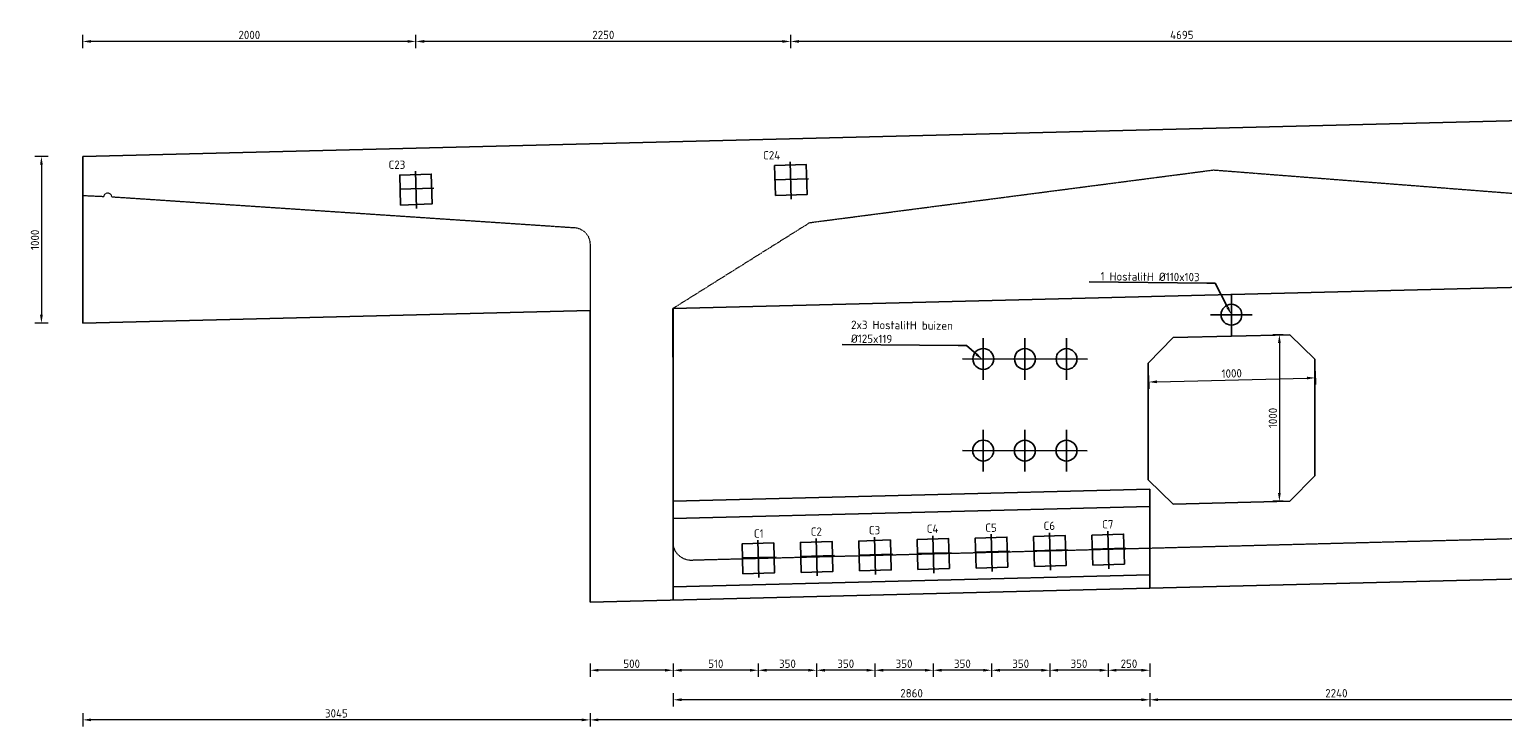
# Model space of a CAD drawing. Header units: millimetres. Extents: x -8028558 to 327273, y -63352 to 83293.
# Tile 91 of 195: x 100334 to 109176, y 3595 to 7779. Entities that reach past the tile are written whole.
import ezdxf
from ezdxf import colors
from ezdxf.entities.mleader import LeaderData, LeaderLine
from ezdxf.math import Vec2, Vec3

# ---------------------------------------------------------------- set-up
doc = ezdxf.new("R2010")
doc.units = ezdxf.units.MM
doc.linetypes.add('ZZ-HIDDEN-SO', pattern=[4, 2, -2])
for name, color, linetype, lineweight in [('B-CO-BC-BETONVORM-GD', 90, 'Continuous', 25), ('B-CO-BC-BETONVORM-GN', 10, 'ZZ-HIDDEN-SO', 13), ('B-CO-BC-BETONVORM-M', 7, 'Continuous', 18), ('B-CO-BC-BETONVORM_GEWAPEND-T70', 210, 'Continuous', 70), ('B-CO-BC-VOORSPANNING-GD', 200, 'Continuous', 25), ('X-XX-AL-M', 7, 'Continuous', 18), ('X-XX-AL-VERWIJZING-T25', 7, 'Continuous', 25)]:
    doc.layers.add(name, color=color, linetype=linetype, lineweight=lineweight)
doc.styles.add('NLCS-ISO-MM20-T25', font='NLCS-ISO.ttf', dxfattribs={"height": 50})
doc.dimstyles.new('NLCS-MM20-T25-PIJL_L0_H0', dxfattribs={"dimscale": 20, "dimtxt": 2.5, "dimasz": 2.5, "dimexe": 2, "dimexo": 2, "dimgap": 0.7, "dimtad": 1, "dimdec": 0, "dimzin": 0, "dimdsep": 46, "dimtxsty": 'NLCS-ISO-MM20-T25', "dimcen": 0, "dimdle": 2, "dimclrd": 256, "dimclre": 256, "dimclrt": 256, "dimadec": 0, "dimazin": 0, "dimtfac": 1, "dimtdec": 3, "dimtofl": 0, "dimtmove": 0, "dimatfit": 3, "dimfxl": 2, "dimfxlon": 1, "dimtfillclr": 256, "dimtolj": 1, "dimtzin": 0, "dimlwd": -1, "dimlwe": -1, "dimarcsym": 0})
doc.dimstyles.new('NLCS-MM20-T25-PIJL_L0_H4', dxfattribs={"dimscale": 20, "dimtxt": 2.5, "dimasz": 2.5, "dimexe": 2, "dimexo": 2, "dimgap": 0.7, "dimtad": 1, "dimdec": 0, "dimzin": 0, "dimdsep": 46, "dimtxsty": 'NLCS-ISO-MM20-T25', "dimcen": 0, "dimdle": 2, "dimclrd": 256, "dimclre": 256, "dimclrt": 256, "dimadec": 4, "dimazin": 0, "dimtfac": 1, "dimtdec": 3, "dimtofl": 0, "dimtmove": 0, "dimatfit": 3, "dimfxl": 2, "dimfxlon": 1, "dimtfillclr": 256, "dimtolj": 1, "dimtzin": 0, "dimlwd": -1, "dimlwe": -1, "dimarcsym": 0})

# ---------------------------------------------------------------- blocks, each defined once
blk = doc.blocks.new('*D1530')
at = {"layer": 'B-CO-BC-BETONVORM-M', "transparency": 16777216}
for p, q in [((104903.7, 7667.2), (104903.7, 7747.2)), ((109548.7, 7707.2), (104953.7, 7707.2)), ((109598.7, 7667.2), (109598.7, 7747.2))]:
    blk.add_line(p, q, dxfattribs=at)
for points in [[(104953.7, 7715.5), (104953.7, 7698.9), (104903.7, 7707.2)], [(109548.7, 7715.5), (109548.7, 7698.9), (109598.7, 7707.2)]]:
    blk.add_solid(points, dxfattribs=at)
at = {"layer": 'B-CO-BC-BETONVORM-M', "transparency": 16777216, "insert": (107251.2, 7746.2), "char_height": 50, "attachment_point": 5, "style": 'NLCS-ISO-MM20-T25'}
blk.add_mtext('\\A1;4695', dxfattribs=at)
blk = doc.blocks.new('*D1531')
at = {"layer": 'B-CO-BC-BETONVORM-M', "transparency": 16777216}
for p, q in [((102653.6, 7667.3), (102653.6, 7747.3)), ((104853.7, 7707.3), (102703.6, 7707.3)), ((104903.7, 7667.3), (104903.7, 7747.3))]:
    blk.add_line(p, q, dxfattribs=at)
for points in [[(102703.6, 7715.6), (102703.6, 7699), (102653.6, 7707.3)], [(104853.7, 7715.6), (104853.7, 7699), (104903.7, 7707.3)]]:
    blk.add_solid(points, dxfattribs=at)
at = {"layer": 'B-CO-BC-BETONVORM-M', "transparency": 16777216, "insert": (103778.7, 7746.3), "char_height": 50, "attachment_point": 5, "style": 'NLCS-ISO-MM20-T25'}
blk.add_mtext('\\A1;2250', dxfattribs=at)
blk = doc.blocks.new('*D1532')
at = {"layer": 'B-CO-BC-BETONVORM-M', "transparency": 16777216}
for p, q in [((100653.9, 7667.3), (100653.9, 7747.3)), ((102603.6, 7707.3), (100703.9, 7707.3)), ((102653.6, 7667.3), (102653.6, 7747.3))]:
    blk.add_line(p, q, dxfattribs=at)
for points in [[(100703.9, 7715.6), (100703.9, 7699), (100653.9, 7707.3)], [(102603.6, 7715.6), (102603.6, 7699), (102653.6, 7707.3)]]:
    blk.add_solid(points, dxfattribs=at)
at = {"layer": 'B-CO-BC-BETONVORM-M', "transparency": 16777216, "insert": (101653.8, 7746.3), "char_height": 50, "attachment_point": 5, "style": 'NLCS-ISO-MM20-T25'}
blk.add_mtext('\\A1;2000', dxfattribs=at)
blk = doc.blocks.new('*D1568')
at = {"layer": 'B-CO-BC-BETONVORM-M', "transparency": 16777216}
for p, q in [((106808.9, 3973.2), (106808.9, 3893.2)), ((107008.9, 3933.2), (106858.9, 3933.2)), ((107058.9, 3973.2), (107058.9, 3893.2))]:
    blk.add_line(p, q, dxfattribs=at)
for points in [[(106858.9, 3941.5), (106858.9, 3924.9), (106808.9, 3933.2)], [(107008.9, 3941.5), (107008.9, 3924.9), (107058.9, 3933.2)]]:
    blk.add_solid(points, dxfattribs=at)
at = {"layer": 'B-CO-BC-BETONVORM-M', "transparency": 16777216, "insert": (106933.9, 3972.2), "char_height": 50, "attachment_point": 5, "style": 'NLCS-ISO-MM20-T25'}
blk.add_mtext('\\A1;250', dxfattribs=at)
blk = doc.blocks.new('*D1560')
at = {"layer": 'B-CO-BC-BETONVORM-M', "transparency": 16777216}
for p, q in [((106458.9, 3973.2), (106458.9, 3893.2)), ((106758.9, 3933.2), (106508.9, 3933.2)), ((106808.9, 3973.2), (106808.9, 3893.2))]:
    blk.add_line(p, q, dxfattribs=at)
for points in [[(106508.9, 3941.5), (106508.9, 3924.9), (106458.9, 3933.2)], [(106758.9, 3941.5), (106758.9, 3924.9), (106808.9, 3933.2)]]:
    blk.add_solid(points, dxfattribs=at)
at = {"layer": 'B-CO-BC-BETONVORM-M', "transparency": 16777216, "insert": (106633.9, 3972.2), "char_height": 50, "attachment_point": 5, "style": 'NLCS-ISO-MM20-T25'}
blk.add_mtext('\\A1;350', dxfattribs=at)
blk = doc.blocks.new('*D1561')
at = {"layer": 'B-CO-BC-BETONVORM-M', "transparency": 16777216}
for p, q in [((106108.9, 3973.2), (106108.9, 3893.2)), ((106408.9, 3933.2), (106158.9, 3933.2)), ((106458.9, 3973.2), (106458.9, 3893.2))]:
    blk.add_line(p, q, dxfattribs=at)
for points in [[(106158.9, 3941.5), (106158.9, 3924.9), (106108.9, 3933.2)], [(106408.9, 3941.5), (106408.9, 3924.9), (106458.9, 3933.2)]]:
    blk.add_solid(points, dxfattribs=at)
at = {"layer": 'B-CO-BC-BETONVORM-M', "transparency": 16777216, "insert": (106283.9, 3972.2), "char_height": 50, "attachment_point": 5, "style": 'NLCS-ISO-MM20-T25'}
blk.add_mtext('\\A1;350', dxfattribs=at)
blk = doc.blocks.new('*D1562')
at = {"layer": 'B-CO-BC-BETONVORM-M', "transparency": 16777216}
for p, q in [((105758.9, 3973.2), (105758.9, 3893.2)), ((106058.9, 3933.2), (105808.9, 3933.2)), ((106108.9, 3973.2), (106108.9, 3893.2))]:
    blk.add_line(p, q, dxfattribs=at)
for points in [[(105808.9, 3941.5), (105808.9, 3924.9), (105758.9, 3933.2)], [(106058.9, 3941.5), (106058.9, 3924.9), (106108.9, 3933.2)]]:
    blk.add_solid(points, dxfattribs=at)
at = {"layer": 'B-CO-BC-BETONVORM-M', "transparency": 16777216, "insert": (105933.9, 3972.2), "char_height": 50, "attachment_point": 5, "style": 'NLCS-ISO-MM20-T25'}
blk.add_mtext('\\A1;350', dxfattribs=at)
blk = doc.blocks.new('*D1563')
at = {"layer": 'B-CO-BC-BETONVORM-M', "transparency": 16777216}
for p, q in [((105408.9, 3973.2), (105408.9, 3893.2)), ((105708.9, 3933.2), (105458.9, 3933.2)), ((105758.9, 3973.2), (105758.9, 3893.2))]:
    blk.add_line(p, q, dxfattribs=at)
for points in [[(105458.9, 3941.5), (105458.9, 3924.9), (105408.9, 3933.2)], [(105708.9, 3941.5), (105708.9, 3924.9), (105758.9, 3933.2)]]:
    blk.add_solid(points, dxfattribs=at)
at = {"layer": 'B-CO-BC-BETONVORM-M', "transparency": 16777216, "insert": (105583.9, 3972.2), "char_height": 50, "attachment_point": 5, "style": 'NLCS-ISO-MM20-T25'}
blk.add_mtext('\\A1;350', dxfattribs=at)
blk = doc.blocks.new('*D1564')
at = {"layer": 'B-CO-BC-BETONVORM-M', "transparency": 16777216}
for p, q in [((105058.9, 3973.2), (105058.9, 3893.2)), ((105358.9, 3933.2), (105108.9, 3933.2)), ((105408.9, 3973.2), (105408.9, 3893.2))]:
    blk.add_line(p, q, dxfattribs=at)
for points in [[(105108.9, 3941.5), (105108.9, 3924.9), (105058.9, 3933.2)], [(105358.9, 3941.5), (105358.9, 3924.9), (105408.9, 3933.2)]]:
    blk.add_solid(points, dxfattribs=at)
at = {"layer": 'B-CO-BC-BETONVORM-M', "transparency": 16777216, "insert": (105233.9, 3972.2), "char_height": 50, "attachment_point": 5, "style": 'NLCS-ISO-MM20-T25'}
blk.add_mtext('\\A1;350', dxfattribs=at)
blk = doc.blocks.new('*D1565')
at = {"layer": 'B-CO-BC-BETONVORM-M', "transparency": 16777216}
for p, q in [((104708.9, 3973.2), (104708.9, 3893.2)), ((105008.9, 3933.2), (104758.9, 3933.2)), ((105058.9, 3973.2), (105058.9, 3893.2))]:
    blk.add_line(p, q, dxfattribs=at)
for points in [[(104758.9, 3941.5), (104758.9, 3924.9), (104708.9, 3933.2)], [(105008.9, 3941.5), (105008.9, 3924.9), (105058.9, 3933.2)]]:
    blk.add_solid(points, dxfattribs=at)
at = {"layer": 'B-CO-BC-BETONVORM-M', "transparency": 16777216, "insert": (104883.9, 3972.2), "char_height": 50, "attachment_point": 5, "style": 'NLCS-ISO-MM20-T25'}
blk.add_mtext('\\A1;350', dxfattribs=at)
blk = doc.blocks.new('*D1544')
at = {"layer": 'B-CO-BC-BETONVORM-M', "transparency": 16777216}
for p, q in [((104198.9, 3973.2), (104198.9, 3893.2)), ((104658.9, 3933.2), (104248.9, 3933.2)), ((104708.9, 3973.2), (104708.9, 3893.2))]:
    blk.add_line(p, q, dxfattribs=at)
for points in [[(104248.9, 3941.5), (104248.9, 3924.9), (104198.9, 3933.2)], [(104658.9, 3941.5), (104658.9, 3924.9), (104708.9, 3933.2)]]:
    blk.add_solid(points, dxfattribs=at)
at = {"layer": 'B-CO-BC-BETONVORM-M', "transparency": 16777216, "insert": (104453.9, 3972.2), "char_height": 50, "attachment_point": 5, "style": 'NLCS-ISO-MM20-T25'}
blk.add_mtext('\\A1;510', dxfattribs=at)
blk = doc.blocks.new('*D1545')
at = {"layer": 'B-CO-BC-BETONVORM-M', "transparency": 16777216}
for p, q in [((103698.9, 3973.2), (103698.9, 3893.2)), ((104148.9, 3933.2), (103748.9, 3933.2)), ((104198.9, 3973.2), (104198.9, 3893.2))]:
    blk.add_line(p, q, dxfattribs=at)
for points in [[(103748.9, 3941.5), (103748.9, 3924.9), (103698.9, 3933.2)], [(104148.9, 3941.5), (104148.9, 3924.9), (104198.9, 3933.2)]]:
    blk.add_solid(points, dxfattribs=at)
at = {"layer": 'B-CO-BC-BETONVORM-M', "transparency": 16777216, "insert": (103948.9, 3972.2), "char_height": 50, "attachment_point": 5, "style": 'NLCS-ISO-MM20-T25'}
blk.add_mtext('\\A1;500', dxfattribs=at)
blk = doc.blocks.new('*D1546')
at = {"layer": 'B-CO-BC-BETONVORM-M', "transparency": 16777216}
for p, q in [((103698.9, 3675.4), (103698.9, 3595.4)), ((118448.9, 3635.4), (103748.9, 3635.4)), ((118498.9, 3675.4), (118498.9, 3595.4))]:
    blk.add_line(p, q, dxfattribs=at)
for points in [[(103748.9, 3643.7), (103748.9, 3627.1), (103698.9, 3635.4)], [(118448.9, 3643.7), (118448.9, 3627.1), (118498.9, 3635.4)]]:
    blk.add_solid(points, dxfattribs=at)
at = {"layer": 'B-CO-BC-BETONVORM-M', "transparency": 16777216, "insert": (111098.9, 3674.4), "char_height": 50, "attachment_point": 5, "style": 'NLCS-ISO-MM20-T25'}
blk.add_mtext('\\A1;14800', dxfattribs=at)
blk = doc.blocks.new('*D1547')
at = {"layer": 'B-CO-BC-BETONVORM-M', "transparency": 16777216}
for p, q in [((100653.9, 3675.4), (100653.9, 3595.4)), ((103648.9, 3635.4), (100703.9, 3635.4)), ((103698.9, 3675.4), (103698.9, 3595.4))]:
    blk.add_line(p, q, dxfattribs=at)
for points in [[(100703.9, 3643.7), (100703.9, 3627.1), (100653.9, 3635.4)], [(103648.9, 3643.7), (103648.9, 3627.1), (103698.9, 3635.4)]]:
    blk.add_solid(points, dxfattribs=at)
at = {"layer": 'B-CO-BC-BETONVORM-M', "transparency": 16777216, "insert": (102176.4, 3674.4), "char_height": 50, "attachment_point": 5, "style": 'NLCS-ISO-MM20-T25'}
blk.add_mtext('\\A1;3045', dxfattribs=at)
blk = doc.blocks.new('*D1538')
at = {"layer": 'X-XX-AL-M', "transparency": 16777216}
for p, q in [((107058.9, 3796.1), (107058.9, 3716.1)), ((109248.9, 3756.1), (107108.9, 3756.1)), ((109298.9, 3796.1), (109298.9, 3716.1))]:
    blk.add_line(p, q, dxfattribs=at)
for points in [[(107108.9, 3764.5), (107108.9, 3747.8), (107058.9, 3756.1)], [(109248.9, 3764.5), (109248.9, 3747.8), (109298.9, 3756.1)]]:
    blk.add_solid(points, dxfattribs=at)
at = {"layer": 'X-XX-AL-M', "transparency": 16777216, "insert": (108178.9, 3795.1), "char_height": 50, "attachment_point": 5, "style": 'NLCS-ISO-MM20-T25'}
blk.add_mtext('\\A1;2240', dxfattribs=at)
blk = doc.blocks.new('*D1539')
at = {"layer": 'X-XX-AL-M', "transparency": 16777216}
for p, q in [((104198.9, 3796.1), (104198.9, 3716.1)), ((107008.9, 3756.1), (104248.9, 3756.1)), ((107058.9, 3796.1), (107058.9, 3716.1))]:
    blk.add_line(p, q, dxfattribs=at)
for points in [[(104248.9, 3764.5), (104248.9, 3747.8), (104198.9, 3756.1)], [(107008.9, 3764.5), (107008.9, 3747.8), (107058.9, 3756.1)]]:
    blk.add_solid(points, dxfattribs=at)
at = {"layer": 'X-XX-AL-M', "transparency": 16777216, "insert": (105628.9, 3795.1), "char_height": 50, "attachment_point": 5, "style": 'NLCS-ISO-MM20-T25'}
blk.add_mtext('\\A1;2860', dxfattribs=at)
blk = doc.blocks.new('*D1569')
at = {"layer": 'X-XX-AL-M', "transparency": 16777216}
for p, q in [((100446, 7016.7), (100366, 7016.7)), ((100406, 6966.7), (100406, 6066.7)), ((100446, 6016.7), (100366, 6016.7))]:
    blk.add_line(p, q, dxfattribs=at)
for points in [[(100397.6, 6966.7), (100414.3, 6966.7), (100406, 7016.7)], [(100397.6, 6066.7), (100414.3, 6066.7), (100406, 6016.7)]]:
    blk.add_solid(points, dxfattribs=at)
at = {"layer": 'X-XX-AL-M', "transparency": 16777216, "insert": (100367, 6516.7), "char_height": 50, "attachment_point": 5, "rotation": 90, "style": 'NLCS-ISO-MM20-T25'}
blk.add_mtext('\\A1;1000', dxfattribs=at)
blk = doc.blocks.new('*D1898')
at = {"layer": 'X-XX-AL-M', "transparency": 16777216}
for p, q in [((107050.7, 5703.1), (107052.7, 5623.1)), ((107101.7, 5664.4), (108001.8, 5686.9)), ((108050.7, 5728.1), (108052.7, 5648.1))]:
    blk.add_line(p, q, dxfattribs=at)
for points in [[(107101.5, 5672.7), (107101.9, 5656.1), (107051.7, 5663.1)], [(108001.6, 5695.2), (108002, 5678.6), (108051.7, 5688.1)]]:
    blk.add_solid(points, dxfattribs=at)
at = {"layer": 'X-XX-AL-M', "transparency": 16777216, "insert": (107550.8, 5714.6), "char_height": 50, "attachment_point": 5, "rotation": 1.4321, "style": 'NLCS-ISO-MM20-T25'}
blk.add_mtext('\\A1;1000', dxfattribs=at)
blk = doc.blocks.new('*D1899')
at = {"layer": 'X-XX-AL-M', "transparency": 16777216}
for p, q in [((107859, 5947.3), (107796.9, 5947.3)), ((107836.9, 5897.3), (107836.9, 4997.3)), ((107859, 4947.3), (107796.9, 4947.3))]:
    blk.add_line(p, q, dxfattribs=at)
for points in [[(107828.6, 5897.3), (107845.2, 5897.3), (107836.9, 5947.3)], [(107828.6, 4997.3), (107845.2, 4997.3), (107836.9, 4947.3)]]:
    blk.add_solid(points, dxfattribs=at)
at = {"layer": 'X-XX-AL-M', "transparency": 16777216, "insert": (107797.9, 5447.3), "char_height": 50, "attachment_point": 5, "rotation": 90, "style": 'NLCS-ISO-MM20-T25'}
blk.add_mtext('\\A1;1000', dxfattribs=at)

msp = doc.modelspace()

# ---------------------------------------------------------------- linework, layer by layer
at = {"layer": 'B-CO-BC-BETONVORM-GD', "flags": 128}
for points in [[(100653.9, 7016.7), (121543.9, 7538.9)], [(100653.9, 7016.7), (100653.9, 6016.7)], [(104197.1, 6105.3), (117998.9, 6450.3)], [(107549.1, 6192), (107548.8, 5942)], [(104198.9, 4354.8), (104198.9, 6105.3)], [(100653.9, 6016.7), (103698.9, 6092.8)], [(103698.9, 4342.3), (103698.9, 6092.8)], [(107673.9, 6067.2), (107423.9, 6066.9)], [(106059.7, 5926.6), (106059.4, 5676.6)], [(106309.7, 5926.3), (106309.4, 5676.3)], [(106559.7, 5926), (106559.4, 5676)], [(107048.9, 5776), (107198.9, 5929.8)], [(107198.9, 5929.8), (107899, 5947.3)], [(107899, 5947.3), (108048.9, 5801)], [(106684.5, 5800.9), (105934.5, 5801.7)], [(107048.9, 5076), (107048.9, 5776)], [(108048.9, 5101), (108048.9, 5801)], [(106059.1, 5376.6), (106058.8, 5126.6)], [(106309.1, 5376.3), (106308.8, 5126.3)], [(106559.1, 5376), (106558.8, 5126)], [(106683.9, 5250.9), (105933.9, 5251.7)], [(107048.9, 5076), (107198.9, 4929.8)], [(107899, 4947.3), (108048.9, 5101)], [(104198.9, 4948.9), (107058.9, 5020.4)], [(107058.9, 4426.3), (107058.9, 5020.4)], [(104198.9, 4844.9), (107058.9, 4916.4)], [(107198.9, 4929.8), (107899, 4947.3)], [(103698.9, 4342.3), (118498.9, 4712.3)], [(104198.9, 4434.8), (107058.9, 4506.3)]]:
    msp.add_lwpolyline(points, dxfattribs=at)
at = {"layer": 'B-CO-BC-BETONVORM-GD'}
for centre in [(107548.9, 6067), (106059.5, 5801.6), (106309.5, 5801.3), (106559.5, 5801), (106058.9, 5251.6), (106308.9, 5251.3), (106558.9, 5251)]:
    msp.add_circle(centre, 62.5, dxfattribs=at)
at = {"layer": 'B-CO-BC-BETONVORM-GN', "flags": 128}
msp.add_lwpolyline([(110840.3, 4901.2, -0.142346), (110621.7, 4757.6), (104320.7, 4593.2, -0.403305), (104198.9, 4685.3), (104196.5, 6104.9), (105017.5, 6619.9), (107442.2, 6936), (109866.9, 6746.8), (110840.3, 6271)], format="xyb", close=True, dxfattribs=at)
msp.add_lwpolyline([(100653.9, 6782.7), (100781.9, 6777, -1), (100825.9, 6775.1), (103599, 6590.3, -0.421553), (103698.9, 6487.8), (103698.9, 6092.8)], format="xyb", dxfattribs=at)
at = {"layer": 'B-CO-BC-VOORSPANNING-GD'}
for points in [[(102561.4, 6725.5), (102751.3, 6731.7), (102746.3, 6911.4), (102556.4, 6905.3)], [(104811.5, 6782.2), (105001.4, 6788.4), (104996.4, 6968.1), (104806.5, 6962)], [(104616.7, 4511.7), (104806.6, 4517.9), (104801.6, 4697.6), (104611.7, 4691.4)], [(104966.7, 4520.5), (105156.6, 4526.6), (105151.6, 4706.3), (104961.7, 4700.2)], [(105316.7, 4529.2), (105506.6, 4535.4), (105501.6, 4715.1), (105311.7, 4708.9)], [(105666.7, 4538), (105856.6, 4544.1), (105851.6, 4723.8), (105661.7, 4717.7)], [(106016.7, 4546.7), (106206.6, 4552.9), (106201.6, 4732.6), (106011.7, 4726.4)], [(106366.7, 4555.5), (106556.6, 4561.6), (106551.6, 4741.3), (106361.7, 4735.2)], [(106716.7, 4564.2), (106906.6, 4570.4), (106901.6, 4750.1), (106711.7, 4743.9)]]:
    msp.add_lwpolyline(points, close=True, dxfattribs=at)
at = {"layer": 'B-CO-BC-VOORSPANNING-GD', "flags": 128}
for points in [[(102650.8, 6928.3), (102656.9, 6704)], [(104900.9, 6985), (104906.9, 6760.7)], [(102554.7, 6820.9), (102760.6, 6826.5)], [(104804.8, 6877.6), (105010.7, 6883.2)], [(104706.1, 4714.5), (104712.2, 4490.2)], [(105056.1, 4723.3), (105062.2, 4499)], [(105406.1, 4732), (105412.2, 4507.7)], [(105756.1, 4740.8), (105762.2, 4516.5)], [(106106.1, 4749.5), (106112.2, 4525.2)], [(106456.1, 4758.3), (106462.2, 4534)], [(106806.1, 4767), (106812.2, 4542.7)], [(104610, 4607.1), (104815.9, 4612.6)], [(104960, 4615.8), (105165.9, 4621.4)], [(105310, 4624.6), (105515.9, 4630.1)], [(105660, 4633.3), (105865.9, 4638.9)], [(106010, 4642.1), (106215.9, 4647.6)], [(106360, 4650.8), (106565.9, 4656.4)], [(106710, 4659.6), (106915.9, 4665.1)]]:
    msp.add_lwpolyline(points, dxfattribs=at)

# ---------------------------------------------------------------- texts
at = {"layer": 'B-CO-BC-BETONVORM_GEWAPEND-T70', "ltscale": 500, "char_height": 50, "attachment_point": 3, "style": 'NLCS-ISO-MM20-T25'}
for s, insert in [('C23', (102590.2, 6992.3)), ('C24', (104840.3, 7049)), ('C1', (104740.5, 4778.9)), ('C2', (105090.4, 4790.3)), ('C3', (105440.4, 4799)), ('C4', (105790.4, 4807.8)), ('C5', (106140.5, 4813.9)), ('C6', (106490.4, 4825.3)), ('C7', (106840.4, 4834))]:
    msp.add_mtext_dynamic_manual_height_columns(s, width=332.893, gutter_width=35, heights=[0], dxfattribs=dict(at, insert=insert))

# ---------------------------------------------------------------- dimensions: what is measured, and where the dimension line sits
at = {"layer": 'B-CO-BC-BETONVORM-M'}
for base, p1, p2, picture, middle in [((100653.9, 7707.3), (102653.6, 6823.6), (100653.9, 7016.3), '*D1532', (101653.8, 7746.3)), ((102653.6, 7707.3), (104903.7, 6880.3), (102653.6, 6823.6), '*D1531', (103778.7, 7746.3)), ((104903.7, 7707.2), (109598.7, 6997.3), (104903.7, 6880.3), '*D1530', (107251.2, 7746.2)), ((100653.9, 3635.4), (103698.9, 4341.9), (100653.9, 6766.3), '*D1547', (102176.4, 3674.4)), ((103698.9, 3635.4), (118498.9, 6462.4), (103698.9, 4341.9), '*D1546', (111098.9, 3674.4)), ((104198.9, 3933.2), (104708.9, 4609.4), (104198.9, 4434.4), '*D1544', (104453.9, 3972.2)), ((104708.9, 3933.2), (105058.9, 4618.1), (104708.9, 4609.4), '*D1565', (104883.9, 3972.2)), ((105058.9, 3933.2), (105408.9, 4626.9), (105058.9, 4618.1), '*D1564', (105233.9, 3972.2)), ((105408.9, 3933.2), (105758.9, 4635.6), (105408.9, 4626.9), '*D1563', (105583.9, 3972.2)), ((105758.9, 3933.2), (106108.9, 4644.4), (105758.9, 4635.6), '*D1562', (105933.9, 3972.2)), ((106108.9, 3933.2), (106458.9, 4653.1), (106108.9, 4644.4), '*D1561', (106283.9, 3972.2)), ((106458.9, 3933.2), (106808.9, 4661.9), (106458.9, 4653.1), '*D1560', (106633.9, 3972.2)), ((106808.9, 3933.2), (107058.9, 4505.9), (106808.9, 4661.9), '*D1568', (106933.9, 3972.2)), ((103698.9, 3933.2), (104198.9, 4434.4), (103698.9, 4341.9), '*D1545', (103948.9, 3972.2))]:
    dim = msp.add_linear_dim(base=base, p1=p1, p2=p2, angle=180, dimstyle='NLCS-MM20-T25-PIJL_L0_H0', dxfattribs=at)
    dim.commit()
    dim.dimension.update_dxf_attribs({"geometry": picture, "text_midpoint": middle})
at = {"layer": 'X-XX-AL-M'}
for base, p1, p2, angle, picture, middle in [((100406, 6016.7), (100653.9, 7016.7), (100653.9, 6016.7), 90, '*D1569', (100367, 6516.7)), ((107836.9, 4947.3), (107899, 5947.3), (107899, 4947.3), 90, '*D1899', (107797.9, 5447.3)), ((104198.9, 3756.1), (107058.9, 5075.6), (104198.9, 4434.4), 180, '*D1539', (105628.9, 3795.1)), ((107058.9, 3756.1), (109298.9, 4561.9), (107058.9, 5075.6), 180, '*D1538', (108178.9, 3795.1))]:
    dim = msp.add_linear_dim(base=base, p1=p1, p2=p2, angle=angle, dimstyle='NLCS-MM20-T25-PIJL_L0_H4', dxfattribs=at)
    dim.commit()
    dim.dimension.update_dxf_attribs({"geometry": picture, "text_midpoint": middle})
dim = msp.add_aligned_dim(p1=(107048.9, 5776), p2=(108048.9, 5801), distance=-112.9, dimstyle='NLCS-MM20-T25-PIJL_L0_H4', dxfattribs=at)
dim.commit()
dim.dimension.update_dxf_attribs({"geometry": '*D1898', "text_midpoint": (107550.8, 5714.6)})

# ---------------------------------------------------------------- leaders
at = {"layer": 'X-XX-AL-VERWIJZING-T25'}
ml = msp.add_multileader_mtext('Standard', dxfattribs=at)
ml.set_content('1 HostalitH Ø110x103', color=256, style='NLCS-ISO-MM20-T25')
ml.set_leader_properties(color=256, linetype='ByLayer', lineweight=-1)
ml.build(insert=Vec2(0, 0))
ml.multileader.update_dxf_attribs({"text_left_attachment_type": 5, "text_right_attachment_type": 5, "dogleg_length": 50, "arrow_head_size": 50})
ctx = ml.context
ctx.base_point, ctx.char_height, ctx.arrow_head_size, ctx.landing_gap_size, ctx.plane_origin, ctx.plane_x_axis, ctx.plane_y_axis = Vec3(106745.2, 6263.1), 50, 50, 18, Vec3(107548.9, 6067), Vec3(0.999959, -0.009067), Vec3(0.009067, 0.999959)
ctx.left_attachment, ctx.right_attachment = 5, 5
notes = []
notes.append((ctx, [(0, (1, 1, 0), (107451.2, 6256.7), (-0.999959, 0.009067), 50, [(0, [(107548.9, 6067)], 0, [])])]))
ctx.mtext.insert, ctx.mtext.text_direction, ctx.mtext.rotation, ctx.mtext.flow_direction = Vec3(106763.8, 6322.9), Vec3(0.999959, -0.009067), 6.274118, 5
ml = msp.add_multileader_mtext('Standard', dxfattribs=at)
ml.set_content('2x3 HostalitH buizen \\PØ125x119', color=256, style='NLCS-ISO-MM20-T25')
ml.set_leader_properties(color=256, linetype='ByLayer', lineweight=-1)
ml.build(insert=Vec2(0, 0))
ml.multileader.update_dxf_attribs({"text_left_attachment_type": 5, "text_right_attachment_type": 5, "dogleg_length": 50, "arrow_head_size": 50})
ctx = ml.context
ctx.base_point, ctx.char_height, ctx.arrow_head_size, ctx.landing_gap_size, ctx.plane_origin, ctx.plane_x_axis, ctx.plane_y_axis = Vec3(105246.9, 5888.7), 50, 50, 18, Vec3(106055.6, 5796.8), Vec3(0.999959, -0.009067), Vec3(0.009067, 0.999959)
ctx.left_attachment, ctx.right_attachment = 5, 5
notes.append((ctx, [(0, (1, 1, 0), (105957.9, 5882.3), (-0.999959, 0.009067), 50, [(0, [(106055.6, 5796.8)], 0, [])])]))
ctx.mtext.insert, ctx.mtext.text_direction, ctx.mtext.rotation, ctx.mtext.flow_direction = Vec3(105266.2, 6031.9), Vec3(0.999959, -0.009067), 6.274118, 5
for ctx, leaders in notes:
    for number, flags, end, landing, length, lines in leaders:
        leader = LeaderData()
        leader.index, (leader.has_last_leader_line, leader.has_dogleg_vector, leader.attachment_direction) = number, flags
        leader.last_leader_point, leader.dogleg_vector, leader.dogleg_length = Vec3(end), Vec3(landing), length
        for number, points, colour, breaks in lines:
            line = LeaderLine()
            line.index, line.vertices, line.color, line.breaks = number, Vec3.list(points), colors.encode_raw_color(colour), breaks
            leader.lines.append(line)
        ctx.leaders.append(leader)

doc.saveas('drawing.dxf')
